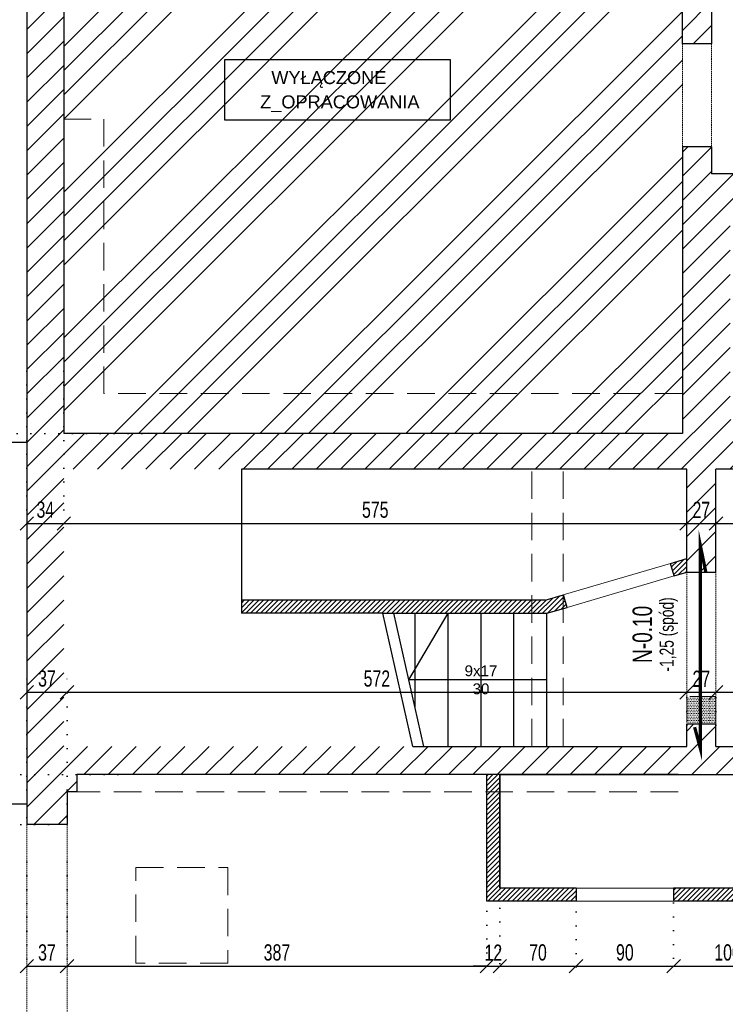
# Model space of a CAD drawing. Header units: millimetres. Extents: x 11149 to 111407, y -107619 to -23630.
# Tile 121 of 245: x 11775 to 12426, y -25449 to -24540. Entities that reach past the tile are written whole.
import ezdxf
from ezdxf.enums import TextEntityAlignment as Align

# ---------------------------------------------------------------- set-up
doc = ezdxf.new("R2010")
doc.units = ezdxf.units.MM
doc.header["$LTSCALE"] = 2
for name, pattern in [('ACAD_ISO02W100', [15, 12, -3]), ('DASHED', [19.05, 12.7, -6.35]), ('DOT', [6.35, 0, -6.35]), ('HIDDEN', [9.525, 6.35, -3.175]), ('HIDDENX2', [19.05, 12.7, -6.35])]:
    doc.linetypes.add(name, pattern=pattern)
doc.layers.get('0').update_dxf_attribs({"plot": 0})
doc.layers.get('Defpoints').update_dxf_attribs({"color": 1})
for name, color, linetype in [('3DPLAN_A_KRESKOWANIE 1', 253, 'Continuous'), ('3DPLAN_A_OPIS', 8, 'Continuous'), ('3DPLAN_K_NOŚNA', 7, 'Continuous'), ('A_SCHODY', 6, 'Continuous')]:
    doc.layers.add(name, color=color, linetype=linetype)
for name, color, linetype, lineweight in [('3DPLAN_A_WYMIAR', 7, 'Continuous', 5), ('3DPLAN_A_WYSOKOŚCI ZMIANA', 144, 'HIDDENX2', 5), ('A_KRESKOWANIE', 9, 'Continuous', 0), ('A_WYBURZENIA', 6, 'Continuous', 0), ('A_ściany mur', 2, 'Continuous', 30), ('e-cad_opisyNadproża', 7, 'Continuous', 9), ('e-cad_wymiary', 4, 'Continuous', 9), ('Opisy', 7, 'Continuous', 13)]:
    doc.layers.add(name, color=color, linetype=linetype, lineweight=lineweight)
doc.styles.add('ARIAL', font='arial.ttf')
doc.styles.add('e-cad_1', font='arial.ttf', dxfattribs={"width": 0.7})
doc.dimstyles.new('e-cad_1_100_[cm]', dxfattribs={"dimscale": 10, "dimtxt": 1.5, "dimasz": 1.25, "dimexe": 1.25, "dimexo": 0.625, "dimgap": 0.5, "dimtad": 1, "dimdec": 0, "dimrnd": 1, "dimzin": 1, "dimtxsty": 'e-cad_1', "dimblk": 'OBLIQUE', "dimcen": 2.5, "dimclrd": 256, "dimclre": 252, "dimclrt": 7, "dimadec": 0, "dimazin": 0, "dimtfac": 1, "dimtix": 1, "dimtmove": 2, "dimatfit": 3, "dimldrblk": 'NONE', "dimfxl": 60, "dimfxlon": 1, "dimarcsym": 0})
pattern_1 = [(45, (-9271.924, 124.9504), (-2.24506403, 2.24506403), [])]
pattern_2 = [(45, (12744.33, -25853.178), (-11.22532, 11.22532), [])]

# ---------------------------------------------------------------- blocks, each defined once
blk = doc.blocks.new('_OBLIQUE')
at = {"color": 0, "linetype": 'ByBlock', "lineweight": -2}
blk.add_line((-0.5, -0.5), (0.5, 0.5), dxfattribs=at)
blk = doc.blocks.new('*D852')
at = {"layer": 'Defpoints', "color": 0}
for p in [(11620.49, -25282.89), (11807.75, -25282.89), (11800.05, -25457.89)]:
    blk.add_point(p, dxfattribs=at)
at = {"layer": 'e-cad_wymiary', "color": 252, "linetype": 'DOT', "lineweight": -2}
for p, q in [((11801.5, -25282.89), (11607.99, -25282.89)), ((11793.8, -25457.89), (11607.99, -25457.89))]:
    blk.add_line(p, q, dxfattribs=at)
at = {"layer": 'e-cad_wymiary', "lineweight": -2}
blk.add_line((11620.49, -25457.89), (11620.49, -25282.89), dxfattribs=at)
at = {"layer": 'e-cad_wymiary', "lineweight": -2, "xscale": 12.5, "yscale": 12.5, "zscale": 12.5}
for p, rotation in [((11620.49, -25282.89), 90), ((11620.49, -25457.89), 270)]:
    blk.add_blockref('_OBLIQUE', p, dxfattribs=dict(at, rotation=rotation))
at = {"layer": 'e-cad_wymiary', "color": 7, "insert": (11607.83, -25370.39), "char_height": 15, "attachment_point": 5, "rotation": 90, "style": 'e-cad_1'}
blk.add_mtext('175', dxfattribs=at)
blk = doc.blocks.new('_None')
blk = doc.blocks.new('*D853')
at = {"layer": 'Defpoints', "color": 0}
for p in [(11620.49, -24305.89), (11894.96, -24305.89), (11807.75, -25282.89)]:
    blk.add_point(p, dxfattribs=at)
at = {"layer": 'e-cad_wymiary', "color": 252, "linetype": 'DOT', "lineweight": -2}
for p, q in [((11888.71, -24305.89), (11607.99, -24305.89)), ((11801.5, -25282.89), (11607.99, -25282.89))]:
    blk.add_line(p, q, dxfattribs=at)
at = {"layer": 'e-cad_wymiary', "lineweight": -2}
blk.add_line((11620.49, -25282.89), (11620.49, -24305.89), dxfattribs=at)
at = {"layer": 'e-cad_wymiary', "lineweight": -2, "xscale": 12.5, "yscale": 12.5, "zscale": 12.5}
for p, rotation in [((11620.49, -24305.89), 90), ((11620.49, -25282.89), 270)]:
    blk.add_blockref('_OBLIQUE', p, dxfattribs=dict(at, rotation=rotation))
at = {"layer": 'e-cad_wymiary', "color": 7, "insert": (11607.83, -24794.39), "char_height": 15, "attachment_point": 5, "rotation": 90, "style": 'e-cad_1'}
blk.add_mtext('977', dxfattribs=at)
blk = doc.blocks.new('*D857')
at = {"layer": 'Defpoints', "color": 0}
for p in [(11585.49, -25236.89), (11871.79, -25236.89), (11872.39, -25580.89)]:
    blk.add_point(p, dxfattribs=at)
at = {"layer": 'e-cad_wymiary', "color": 252, "linetype": 'DOT', "lineweight": -2}
for p, q in [((11865.54, -25236.89), (11572.99, -25236.89)), ((11866.14, -25580.89), (11572.99, -25580.89))]:
    blk.add_line(p, q, dxfattribs=at)
at = {"layer": 'e-cad_wymiary', "lineweight": -2}
blk.add_line((11585.49, -25580.89), (11585.49, -25236.89), dxfattribs=at)
at = {"layer": 'e-cad_wymiary', "lineweight": -2, "xscale": 12.5, "yscale": 12.5, "zscale": 12.5}
for p, rotation in [((11585.49, -25236.89), 90), ((11585.49, -25580.89), 270)]:
    blk.add_blockref('_OBLIQUE', p, dxfattribs=dict(at, rotation=rotation))
at = {"layer": 'e-cad_wymiary', "color": 7, "insert": (11572.82, -25408.89), "char_height": 15, "attachment_point": 5, "rotation": 90, "style": 'e-cad_1'}
blk.add_mtext('344', dxfattribs=at)
blk = doc.blocks.new('*D858')
at = {"layer": 'Defpoints', "color": 0}
for p in [(11585.49, -24921.89), (11906.74, -24921.89), (11871.79, -25236.89)]:
    blk.add_point(p, dxfattribs=at)
at = {"layer": 'e-cad_wymiary', "color": 252, "linetype": 'DOT', "lineweight": -2}
for p, q in [((11900.49, -24921.89), (11572.99, -24921.89)), ((11865.54, -25236.89), (11572.99, -25236.89))]:
    blk.add_line(p, q, dxfattribs=at)
at = {"layer": 'e-cad_wymiary', "lineweight": -2}
blk.add_line((11585.49, -25236.89), (11585.49, -24921.89), dxfattribs=at)
at = {"layer": 'e-cad_wymiary', "lineweight": -2, "xscale": 12.5, "yscale": 12.5, "zscale": 12.5}
for p, rotation in [((11585.49, -24921.89), 90), ((11585.49, -25236.89), 270)]:
    blk.add_blockref('_OBLIQUE', p, dxfattribs=dict(at, rotation=rotation))
at = {"layer": 'e-cad_wymiary', "color": 7, "insert": (11572.82, -25079.39), "char_height": 15, "attachment_point": 5, "rotation": 90, "style": 'e-cad_1'}
blk.add_mtext('315', dxfattribs=at)
blk = doc.blocks.new('*D859')
at = {"layer": 'Defpoints', "color": 0}
for p in [(11585.49, -24340.89), (11974.14, -24340.89), (11906.74, -24921.89)]:
    blk.add_point(p, dxfattribs=at)
at = {"layer": 'e-cad_wymiary', "color": 252, "linetype": 'DOT', "lineweight": -2}
for p, q in [((11967.89, -24340.89), (11572.99, -24340.89)), ((11900.49, -24921.89), (11572.99, -24921.89))]:
    blk.add_line(p, q, dxfattribs=at)
at = {"layer": 'e-cad_wymiary', "lineweight": -2}
blk.add_line((11585.49, -24921.89), (11585.49, -24340.89), dxfattribs=at)
at = {"layer": 'e-cad_wymiary', "lineweight": -2, "xscale": 12.5, "yscale": 12.5, "zscale": 12.5}
for p, rotation in [((11585.49, -24340.89), 90), ((11585.49, -24921.89), 270)]:
    blk.add_blockref('_OBLIQUE', p, dxfattribs=dict(at, rotation=rotation))
at = {"layer": 'e-cad_wymiary', "color": 7, "insert": (11572.83, -24631.39), "char_height": 15, "attachment_point": 5, "rotation": 90, "style": 'e-cad_1'}
blk.add_mtext('581', dxfattribs=at)
blk = doc.blocks.new('*D861')
at = {"layer": 'Defpoints', "color": 0}
for p in [(11781.49, -24857.93), (11815.61, -24857.93), (11815.61, -25004.89)]:
    blk.add_point(p, dxfattribs=at)
at = {"layer": 'e-cad_wymiary', "color": 252, "linetype": 'DOT', "lineweight": -2}
for p, q in [((11781.49, -24864.18), (11781.49, -25017.39)), ((11815.61, -24864.18), (11815.61, -25017.39))]:
    blk.add_line(p, q, dxfattribs=at)
at = {"layer": 'e-cad_wymiary', "lineweight": -2}
blk.add_line((11781.49, -25004.89), (11815.61, -25004.89), dxfattribs=at)
at = {"layer": 'e-cad_wymiary', "lineweight": -2, "xscale": 12.5, "yscale": 12.5, "zscale": 12.5, "rotation": 180}
blk.add_blockref('_OBLIQUE', (11781.49, -25004.89), dxfattribs=at)
at = {"layer": 'e-cad_wymiary', "lineweight": -2, "xscale": 12.5, "yscale": 12.5, "zscale": 12.5}
blk.add_blockref('_OBLIQUE', (11815.61, -25004.89), dxfattribs=at)
at = {"layer": 'e-cad_wymiary', "color": 7, "insert": (11798.55, -24992.23), "char_height": 15, "attachment_point": 5, "style": 'e-cad_1'}
blk.add_mtext('34', dxfattribs=at)
blk = doc.blocks.new('*D862')
at = {"layer": 'Defpoints', "color": 0}
for p in [(11815.61, -24857.93), (12390.61, -24997.33), (12390.61, -25004.89)]:
    blk.add_point(p, dxfattribs=at)
at = {"layer": 'e-cad_wymiary', "color": 252, "linetype": 'DOT', "lineweight": -2}
for p, q in [((11815.61, -24864.18), (11815.61, -25017.39)), ((12390.61, -25003.58), (12390.61, -25017.39))]:
    blk.add_line(p, q, dxfattribs=at)
at = {"layer": 'e-cad_wymiary', "lineweight": -2}
blk.add_line((11815.61, -25004.89), (12390.61, -25004.89), dxfattribs=at)
at = {"layer": 'e-cad_wymiary', "lineweight": -2, "xscale": 12.5, "yscale": 12.5, "zscale": 12.5, "rotation": 180}
blk.add_blockref('_OBLIQUE', (11815.61, -25004.89), dxfattribs=at)
at = {"layer": 'e-cad_wymiary', "lineweight": -2, "xscale": 12.5, "yscale": 12.5, "zscale": 12.5}
blk.add_blockref('_OBLIQUE', (12390.61, -25004.89), dxfattribs=at)
at = {"layer": 'e-cad_wymiary', "color": 7, "insert": (12103.11, -24992.26), "char_height": 15, "attachment_point": 5, "style": 'e-cad_1'}
blk.add_mtext('575', dxfattribs=at)
blk = doc.blocks.new('*D863')
at = {"layer": 'Defpoints', "color": 0}
for p in [(12390.61, -24997.33), (12417.61, -24997.33), (12417.61, -25004.89)]:
    blk.add_point(p, dxfattribs=at)
at = {"layer": 'e-cad_wymiary', "color": 252, "linetype": 'DOT', "lineweight": -2}
for p, q in [((12390.61, -25003.58), (12390.61, -25017.39)), ((12417.61, -25003.58), (12417.61, -25017.39))]:
    blk.add_line(p, q, dxfattribs=at)
at = {"layer": 'e-cad_wymiary', "lineweight": -2}
blk.add_line((12390.61, -25004.89), (12417.61, -25004.89), dxfattribs=at)
at = {"layer": 'e-cad_wymiary', "lineweight": -2, "xscale": 12.5, "yscale": 12.5, "zscale": 12.5, "rotation": 180}
blk.add_blockref('_OBLIQUE', (12390.61, -25004.89), dxfattribs=at)
at = {"layer": 'e-cad_wymiary', "lineweight": -2, "xscale": 12.5, "yscale": 12.5, "zscale": 12.5}
blk.add_blockref('_OBLIQUE', (12417.61, -25004.89), dxfattribs=at)
at = {"layer": 'e-cad_wymiary', "color": 7, "insert": (12404.11, -24992.36), "char_height": 15, "attachment_point": 5, "style": 'e-cad_1'}
blk.add_mtext('27', dxfattribs=at)
blk = doc.blocks.new('*D864')
at = {"layer": 'Defpoints', "color": 0}
for p in [(12476.61, -24950.66), (12417.61, -24997.33), (12476.61, -25004.89)]:
    blk.add_point(p, dxfattribs=at)
at = {"layer": 'e-cad_wymiary', "color": 252, "linetype": 'DOT', "lineweight": -2}
for p, q in [((12476.61, -24956.91), (12476.61, -25017.39)), ((12417.61, -25003.58), (12417.61, -25017.39))]:
    blk.add_line(p, q, dxfattribs=at)
at = {"layer": 'e-cad_wymiary', "lineweight": -2}
blk.add_line((12417.61, -25004.89), (12476.61, -25004.89), dxfattribs=at)
at = {"layer": 'e-cad_wymiary', "lineweight": -2, "xscale": 12.5, "yscale": 12.5, "zscale": 12.5, "rotation": 180}
blk.add_blockref('_OBLIQUE', (12417.61, -25004.89), dxfattribs=at)
at = {"layer": 'e-cad_wymiary', "lineweight": -2, "xscale": 12.5, "yscale": 12.5, "zscale": 12.5}
blk.add_blockref('_OBLIQUE', (12476.61, -25004.89), dxfattribs=at)
at = {"layer": 'e-cad_wymiary', "color": 7, "insert": (12447.11, -24992.23), "char_height": 15, "attachment_point": 5, "style": 'e-cad_1'}
blk.add_mtext('59', dxfattribs=at)
blk = doc.blocks.new('*D899')
at = {"layer": 'Defpoints', "color": 0}
for p in [(11818.61, -25160.89), (11781.49, -25282.89), (11818.61, -25282.89)]:
    blk.add_point(p, dxfattribs=at)
at = {"layer": 'e-cad_wymiary', "color": 252, "linetype": 'DOT', "lineweight": -2}
for p, q in [((11781.49, -25276.64), (11781.49, -25148.39)), ((11818.61, -25276.64), (11818.61, -25148.39))]:
    blk.add_line(p, q, dxfattribs=at)
at = {"layer": 'e-cad_wymiary', "lineweight": -2}
blk.add_line((11781.49, -25160.89), (11818.61, -25160.89), dxfattribs=at)
at = {"layer": 'e-cad_wymiary', "lineweight": -2, "xscale": 12.5, "yscale": 12.5, "zscale": 12.5, "rotation": 180}
blk.add_blockref('_OBLIQUE', (11781.49, -25160.89), dxfattribs=at)
at = {"layer": 'e-cad_wymiary', "lineweight": -2, "xscale": 12.5, "yscale": 12.5, "zscale": 12.5}
blk.add_blockref('_OBLIQUE', (11818.61, -25160.89), dxfattribs=at)
at = {"layer": 'e-cad_wymiary', "color": 7, "insert": (11800.05, -25148.23), "char_height": 15, "attachment_point": 5, "style": 'e-cad_1'}
blk.add_mtext('37', dxfattribs=at)
blk = doc.blocks.new('*D900')
at = {"layer": 'Defpoints', "color": 0}
for p in [(12390.61, -25160.89), (12390.61, -25197.62), (11818.61, -25282.89)]:
    blk.add_point(p, dxfattribs=at)
at = {"layer": 'e-cad_wymiary', "color": 252, "linetype": 'DOT', "lineweight": -2}
for p, q in [((11818.61, -25276.64), (11818.61, -25148.39)), ((12390.61, -25191.37), (12390.61, -25148.39))]:
    blk.add_line(p, q, dxfattribs=at)
at = {"layer": 'e-cad_wymiary', "lineweight": -2}
blk.add_line((11818.61, -25160.89), (12390.61, -25160.89), dxfattribs=at)
at = {"layer": 'e-cad_wymiary', "lineweight": -2, "xscale": 12.5, "yscale": 12.5, "zscale": 12.5, "rotation": 180}
blk.add_blockref('_OBLIQUE', (11818.61, -25160.89), dxfattribs=at)
at = {"layer": 'e-cad_wymiary', "lineweight": -2, "xscale": 12.5, "yscale": 12.5, "zscale": 12.5}
blk.add_blockref('_OBLIQUE', (12390.61, -25160.89), dxfattribs=at)
at = {"layer": 'e-cad_wymiary', "color": 7, "insert": (12104.61, -25148.23), "char_height": 15, "attachment_point": 5, "style": 'e-cad_1'}
blk.add_mtext('572', dxfattribs=at)
blk = doc.blocks.new('*D901')
at = {"layer": 'Defpoints', "color": 0}
for p in [(12417.61, -25160.89), (12390.61, -25197.62), (12417.61, -25197.62)]:
    blk.add_point(p, dxfattribs=at)
at = {"layer": 'e-cad_wymiary', "color": 252, "linetype": 'DOT', "lineweight": -2}
for p, q in [((12390.61, -25191.37), (12390.61, -25148.39)), ((12417.61, -25191.37), (12417.61, -25148.39))]:
    blk.add_line(p, q, dxfattribs=at)
at = {"layer": 'e-cad_wymiary', "lineweight": -2}
blk.add_line((12390.61, -25160.89), (12417.61, -25160.89), dxfattribs=at)
at = {"layer": 'e-cad_wymiary', "lineweight": -2, "xscale": 12.5, "yscale": 12.5, "zscale": 12.5, "rotation": 180}
blk.add_blockref('_OBLIQUE', (12390.61, -25160.89), dxfattribs=at)
at = {"layer": 'e-cad_wymiary', "lineweight": -2, "xscale": 12.5, "yscale": 12.5, "zscale": 12.5}
blk.add_blockref('_OBLIQUE', (12417.61, -25160.89), dxfattribs=at)
at = {"layer": 'e-cad_wymiary', "color": 7, "insert": (12404.11, -25148.36), "char_height": 15, "attachment_point": 5, "style": 'e-cad_1'}
blk.add_mtext('27', dxfattribs=at)
blk = doc.blocks.new('*D902')
at = {"layer": 'Defpoints', "color": 0}
for p in [(12583.61, -25160.89), (12417.61, -25197.62), (12583.61, -25196.5)]:
    blk.add_point(p, dxfattribs=at)
at = {"layer": 'e-cad_wymiary', "color": 252, "linetype": 'DOT', "lineweight": -2}
for p, q in [((12417.61, -25191.37), (12417.61, -25148.39)), ((12583.61, -25190.25), (12583.61, -25148.39))]:
    blk.add_line(p, q, dxfattribs=at)
at = {"layer": 'e-cad_wymiary', "lineweight": -2}
blk.add_line((12417.61, -25160.89), (12583.61, -25160.89), dxfattribs=at)
at = {"layer": 'e-cad_wymiary', "lineweight": -2, "xscale": 12.5, "yscale": 12.5, "zscale": 12.5, "rotation": 180}
blk.add_blockref('_OBLIQUE', (12417.61, -25160.89), dxfattribs=at)
at = {"layer": 'e-cad_wymiary', "lineweight": -2, "xscale": 12.5, "yscale": 12.5, "zscale": 12.5}
blk.add_blockref('_OBLIQUE', (12583.61, -25160.89), dxfattribs=at)
at = {"layer": 'e-cad_wymiary', "color": 7, "insert": (12500.61, -25148.23), "char_height": 15, "attachment_point": 5, "style": 'e-cad_1'}
blk.add_mtext('166', dxfattribs=at)
blk = doc.blocks.new('*D962')
at = {"layer": 'Defpoints', "color": 0}
for p in [(11781.49, -25311.22), (11818.61, -25311.22), (11818.61, -25413.89)]:
    blk.add_point(p, dxfattribs=at)
at = {"layer": 'e-cad_wymiary', "color": 252, "linetype": 'DOT', "lineweight": -2}
for p, q in [((11781.49, -25317.47), (11781.49, -25426.39)), ((11818.61, -25317.47), (11818.61, -25426.39))]:
    blk.add_line(p, q, dxfattribs=at)
at = {"layer": 'e-cad_wymiary', "lineweight": -2}
blk.add_line((11781.49, -25413.89), (11818.61, -25413.89), dxfattribs=at)
at = {"layer": 'e-cad_wymiary', "lineweight": -2, "xscale": 12.5, "yscale": 12.5, "zscale": 12.5, "rotation": 180}
blk.add_blockref('_OBLIQUE', (11781.49, -25413.89), dxfattribs=at)
at = {"layer": 'e-cad_wymiary', "lineweight": -2, "xscale": 12.5, "yscale": 12.5, "zscale": 12.5}
blk.add_blockref('_OBLIQUE', (11818.61, -25413.89), dxfattribs=at)
at = {"layer": 'e-cad_wymiary', "color": 7, "insert": (11800.05, -25401.23), "char_height": 15, "attachment_point": 5, "style": 'e-cad_1'}
blk.add_mtext('37', dxfattribs=at)
blk = doc.blocks.new('*D963')
at = {"layer": 'Defpoints', "color": 0}
for p in [(11818.61, -25311.22), (12206.11, -25305.59), (12206.11, -25413.89)]:
    blk.add_point(p, dxfattribs=at)
at = {"layer": 'e-cad_wymiary', "color": 252, "linetype": 'DOT', "lineweight": -2}
for p, q in [((11818.61, -25317.47), (11818.61, -25426.39)), ((12206.11, -25311.84), (12206.11, -25426.39))]:
    blk.add_line(p, q, dxfattribs=at)
at = {"layer": 'e-cad_wymiary', "lineweight": -2}
blk.add_line((11818.61, -25413.89), (12206.11, -25413.89), dxfattribs=at)
at = {"layer": 'e-cad_wymiary', "lineweight": -2, "xscale": 12.5, "yscale": 12.5, "zscale": 12.5, "rotation": 180}
blk.add_blockref('_OBLIQUE', (11818.61, -25413.89), dxfattribs=at)
at = {"layer": 'e-cad_wymiary', "lineweight": -2, "xscale": 12.5, "yscale": 12.5, "zscale": 12.5}
blk.add_blockref('_OBLIQUE', (12206.11, -25413.89), dxfattribs=at)
at = {"layer": 'e-cad_wymiary', "color": 7, "insert": (12012.36, -25401.23), "char_height": 15, "attachment_point": 5, "style": 'e-cad_1'}
blk.add_mtext('387', dxfattribs=at)
blk = doc.blocks.new('*D964')
at = {"layer": 'Defpoints', "color": 0}
for p in [(12206.11, -25305.59), (12218.11, -25302.72), (12218.11, -25413.89)]:
    blk.add_point(p, dxfattribs=at)
at = {"layer": 'e-cad_wymiary', "color": 252, "linetype": 'DOT', "lineweight": -2}
for p, q in [((12218.11, -25308.97), (12218.11, -25426.39)), ((12206.11, -25311.84), (12206.11, -25426.39))]:
    blk.add_line(p, q, dxfattribs=at)
at = {"layer": 'e-cad_wymiary', "lineweight": -2}
for p, q in [((12206.11, -25413.89), (12193.61, -25413.89)), ((12206.11, -25413.89), (12218.11, -25413.89)), ((12218.11, -25413.89), (12230.61, -25413.89))]:
    blk.add_line(p, q, dxfattribs=at)
at = {"layer": 'e-cad_wymiary', "lineweight": -2, "xscale": 12.5, "yscale": 12.5, "zscale": 12.5}
blk.add_blockref('_OBLIQUE', (12206.11, -25413.89), dxfattribs=at)
at = {"layer": 'e-cad_wymiary', "lineweight": -2, "xscale": 12.5, "yscale": 12.5, "zscale": 12.5, "rotation": 180}
blk.add_blockref('_OBLIQUE', (12218.11, -25413.89), dxfattribs=at)
at = {"layer": 'e-cad_wymiary', "color": 7, "insert": (12212.11, -25401.36), "char_height": 15, "attachment_point": 5, "style": 'e-cad_1'}
blk.add_mtext('12', dxfattribs=at)
blk = doc.blocks.new('*D965')
at = {"layer": 'Defpoints', "color": 0}
for p in [(12218.11, -25302.72), (12288.51, -25344.61), (12288.51, -25413.89)]:
    blk.add_point(p, dxfattribs=at)
at = {"layer": 'e-cad_wymiary', "color": 252, "linetype": 'DOT', "lineweight": -2}
for p, q in [((12218.11, -25308.97), (12218.11, -25426.39)), ((12288.51, -25350.86), (12288.51, -25426.39))]:
    blk.add_line(p, q, dxfattribs=at)
at = {"layer": 'e-cad_wymiary', "lineweight": -2}
blk.add_line((12218.11, -25413.89), (12288.51, -25413.89), dxfattribs=at)
at = {"layer": 'e-cad_wymiary', "lineweight": -2, "xscale": 12.5, "yscale": 12.5, "zscale": 12.5, "rotation": 180}
blk.add_blockref('_OBLIQUE', (12218.11, -25413.89), dxfattribs=at)
at = {"layer": 'e-cad_wymiary', "lineweight": -2, "xscale": 12.5, "yscale": 12.5, "zscale": 12.5}
blk.add_blockref('_OBLIQUE', (12288.51, -25413.89), dxfattribs=at)
at = {"layer": 'e-cad_wymiary', "color": 7, "insert": (12253.31, -25401.23), "char_height": 15, "attachment_point": 5, "style": 'e-cad_1'}
blk.add_mtext('70', dxfattribs=at)
blk = doc.blocks.new('*D966')
at = {"layer": 'Defpoints', "color": 0}
for p in [(12288.51, -25344.61), (12378.51, -25349.1), (12378.51, -25413.89)]:
    blk.add_point(p, dxfattribs=at)
at = {"layer": 'e-cad_wymiary', "color": 252, "linetype": 'DOT', "lineweight": -2}
for p, q in [((12288.51, -25350.86), (12288.51, -25426.39)), ((12378.51, -25355.35), (12378.51, -25426.39))]:
    blk.add_line(p, q, dxfattribs=at)
at = {"layer": 'e-cad_wymiary', "lineweight": -2}
blk.add_line((12288.51, -25413.89), (12378.51, -25413.89), dxfattribs=at)
at = {"layer": 'e-cad_wymiary', "lineweight": -2, "xscale": 12.5, "yscale": 12.5, "zscale": 12.5, "rotation": 180}
blk.add_blockref('_OBLIQUE', (12288.51, -25413.89), dxfattribs=at)
at = {"layer": 'e-cad_wymiary', "lineweight": -2, "xscale": 12.5, "yscale": 12.5, "zscale": 12.5}
blk.add_blockref('_OBLIQUE', (12378.51, -25413.89), dxfattribs=at)
at = {"layer": 'e-cad_wymiary', "color": 7, "insert": (12333.51, -25401.23), "char_height": 15, "attachment_point": 5, "style": 'e-cad_1'}
blk.add_mtext('90', dxfattribs=at)
blk = doc.blocks.new('*D967')
at = {"layer": 'Defpoints', "color": 0}
for p in [(12478.11, -25327.41), (12378.51, -25349.1), (12478.11, -25413.89)]:
    blk.add_point(p, dxfattribs=at)
at = {"layer": 'e-cad_wymiary', "color": 252, "linetype": 'DOT', "lineweight": -2}
for p, q in [((12478.11, -25333.66), (12478.11, -25426.39)), ((12378.51, -25355.35), (12378.51, -25426.39))]:
    blk.add_line(p, q, dxfattribs=at)
at = {"layer": 'e-cad_wymiary', "lineweight": -2}
blk.add_line((12378.51, -25413.89), (12478.11, -25413.89), dxfattribs=at)
at = {"layer": 'e-cad_wymiary', "lineweight": -2, "xscale": 12.5, "yscale": 12.5, "zscale": 12.5, "rotation": 180}
blk.add_blockref('_OBLIQUE', (12378.51, -25413.89), dxfattribs=at)
at = {"layer": 'e-cad_wymiary', "lineweight": -2, "xscale": 12.5, "yscale": 12.5, "zscale": 12.5}
blk.add_blockref('_OBLIQUE', (12478.11, -25413.89), dxfattribs=at)
at = {"layer": 'e-cad_wymiary', "color": 7, "insert": (12428.31, -25401.23), "char_height": 15, "attachment_point": 5, "style": 'e-cad_1'}
blk.add_mtext('100', dxfattribs=at)

msp = doc.modelspace()

# ---------------------------------------------------------------- hatches: boundary and pattern name
at = {"layer": '3DPLAN_A_KRESKOWANIE 1', "transparency": 33554687}
h = msp.add_hatch(dxfattribs=at)
h.set_pattern_fill('ANSI31', color=256, scale=5, style=0)
h.set_pattern_definition(pattern_2)
h.paths.add_polyline_path([(11781.49, -25282.89), (11781.49, -24305.89), (12661.49, -24305.89), (12667.51, -24305.89), (12712.91, -24305.89), (12712.91, -24343.89), (12608.61, -24343.89), (12608.61, -24485.89), (12593.61, -24485.89), (12593.61, -24344.89), (12413.61, -24344.89), (12413.61, -24424.89), (12442.61, -24424.89), (12442.61, -24456.89), (12413.61, -24456.89), (12413.61, -24561.89), (12386.61, -24561.89), (12386.61, -24340.89), (11815.61, -24340.89), (11815.61, -24631.39), (11815.61, -24921.89), (11815.61, -25210.89), (12137.8, -25210.89), (12148.05, -25210.89), (12170.29, -25210.89), (12200.73, -25210.89), (12231.17, -25210.89), (12247.61, -25210.89), (12261.61, -25210.89), (12276.61, -25210.89), (12390.61, -25210.89), (12390.61, -25189.89), (12417.61, -25189.89), (12417.61, -25210.89), (12583.61, -25210.89), (12583.61, -25169.89), (12603.61, -25169.89), (12603.61, -25207.89), (12832.61, -25207.89), (12832.61, -25236.89), (12750.61, -25236.89), (12721.11, -25236.89), (12490.11, -25236.89), (12478.11, -25236.89), (12458.11, -25236.89), (12218.11, -25236.89), (11827.61, -25236.89), (11827.61, -25252.89), (11818.61, -25252.89), (11818.61, -25282.89)])
h = msp.add_hatch(dxfattribs=at)
h.set_pattern_fill('ANSI31', color=256, scale=5, style=0)
h.set_pattern_definition(pattern_2)
h.paths.add_polyline_path([(11815.61, -24954.89), (11979.61, -24954.89), (12247.61, -24954.89), (12276.61, -24954.89), (12390.61, -24954.89), (12390.61, -25049.89), (12417.61, -25049.89), (12417.61, -24954.89), (12476.61, -24954.89), (12476.61, -24925.89), (12438.61, -24925.89), (12438.61, -24908.89), (12430.61, -24908.89), (12430.61, -24884.89), (12430.61, -24726.89), (12430.61, -24710.89), (12479.61, -24710.89), (12479.61, -24681.89), (12413.61, -24681.89), (12413.61, -24656.89), (12386.61, -24656.89), (12386.61, -24884.89), (12386.61, -24921.89), (11815.61, -24921.89)])
at = {"layer": '3DPLAN_A_OPIS', "lineweight": 0, "transparency": 33554687}
h = msp.add_hatch(dxfattribs=at)
h.set_pattern_fill('ANSI31', color=1)
h.set_pattern_definition(pattern_1)
h.paths.add_polyline_path([(12375.7, -25041.77), (12379.09, -25053.28), (12390.61, -25049.89), (12390.61, -25037.38)])
h.paths.add_polyline_path([(12247.61, -25075.89), (12247.61, -25087.89), (12261.61, -25087.89), (12276.61, -25083.47), (12276.61, -25070.96), (12259.87, -25075.89)])
h.paths.add_polyline_path([(11979.61, -25075.89), (11979.61, -25087.89), (12110.14, -25087.89), (12247.61, -25087.89), (12247.61, -25075.89)])
h.paths.add_polyline_path([(12276.61, -25070.96), (12276.61, -25083.47), (12280.29, -25082.38), (12276.9, -25070.87)])
h = msp.add_hatch(dxfattribs=at)
h.set_pattern_fill('ANSI31', color=1)
h.set_pattern_definition(pattern_1)
h.paths.add_polyline_path([(12183.61, -25580.89), (11818.61, -25580.89), (11818.61, -25592.89), (12183.61, -25592.89)])
h.paths.add_polyline_path([(12280.61, -25592.89), (12350.61, -25592.89), (12350.61, -25580.89), (12268.61, -25580.89), (12268.61, -25817.89), (12280.61, -25817.89)])
h.paths.add_polyline_path([(12445.61, -25637.58), (12445.61, -25577.58), (12750.61, -25577.58), (12750.61, -25565.58), (12435.61, -25565.58), (12435.61, -25637.58), (12445.61, -25637.58)], is_closed=False)
h.paths.add_polyline_path([(12378.51, -25341.89), (12378.51, -25353.89), (12569.7, -25353.89), (12569.7, -25341.89), (12490.11, -25341.89), (12490.11, -25252.89), (12478.11, -25252.89), (12478.11, -25341.89)])
h.paths.add_polyline_path([(12490.11, -25252.89), (12490.11, -25236.89), (12478.11, -25236.89), (12478.11, -25252.89)])
h.paths.add_polyline_path([(12218.11, -25252.89), (12218.11, -25236.89), (12206.11, -25236.89), (12206.11, -25252.89)])
h.paths.add_polyline_path([(12206.11, -25353.89), (12288.51, -25353.89), (12288.51, -25341.89), (12218.11, -25341.89), (12218.11, -25252.89), (12206.11, -25252.89)])
at = {"layer": 'A_KRESKOWANIE', "transparency": 33554687}
h = msp.add_hatch(dxfattribs=at)
h.set_pattern_fill('ANSI34', color=256, scale=5)
h.set_pattern_definition([(45, (0, 124.95), (-67.35192, 67.35192), []), (45, (22.45, 124.95), (-67.35192, 67.35192), []), (45, (44.9, 124.95), (-67.35192, 67.35192), []), (45, (67.35, 124.95), (-67.35192, 67.35192), [])])
h.paths.add_polyline_path([(11815.61, -24340.89), (11815.61, -24631.39), (11852.61, -24631.39), (11852.61, -24884.89), (12386.61, -24884.89), (12386.61, -24656.89), (12386.61, -24561.89), (12386.61, -24340.89)])
h.paths.add_polyline_path([(11815.61, -24921.89), (11815.61, -24631.39), (11852.61, -24631.39), (11852.61, -24884.89), (12386.61, -24884.89), (12386.61, -24921.89)])
at = {"layer": 'A_WYBURZENIA', "transparency": 33554687}
h = msp.add_hatch(dxfattribs=at)
h.set_pattern_fill('DOTS', color=256)
h.set_pattern_definition([(0, (-4165.8227, -5124.0708), (0.79375, 1.5875), [0, -1.5875])])
h.paths.add_polyline_path([(12390.61, -25189.89), (12390.61, -25164.89), (12417.61, -25164.89), (12417.61, -25189.89)])

# ---------------------------------------------------------------- linework, layer by layer
at = {"layer": '3DPLAN_A_OPIS', "color": 1, "lineweight": 30}
for p, q in [((12375.7, -25041.77), (12390.61, -25037.38)), ((12379.09, -25053.28), (12375.7, -25041.77)), ((12379.09, -25053.28), (12390.61, -25049.89)), ((12259.87, -25075.89), (12276.9, -25070.87)), ((12280.29, -25082.38), (12276.9, -25070.87)), ((12259.87, -25075.89), (11979.61, -25075.89)), ((12261.61, -25087.89), (12280.29, -25082.38)), ((12110.14, -25087.89), (12261.61, -25087.89)), ((12218.11, -25236.89), (12218.11, -25341.89)), ((12218.11, -25341.89), (12218.11, -25236.89)), ((12288.51, -25341.89), (12218.11, -25341.89)), ((12378.51, -25341.89), (12378.51, -25353.89)), ((12478.11, -25341.89), (12378.51, -25341.89)), ((12569.7, -25353.89), (12378.51, -25353.89))]:
    msp.add_line(p, q, dxfattribs=at)
at = {"layer": '3DPLAN_A_OPIS', "color": 1, "lineweight": 5}
for p, q in [((12276.61, -25070.96), (12375.7, -25041.77)), ((12280.29, -25082.38), (12379.09, -25053.28)), ((12288.51, -25341.89), (12378.51, -25341.89)), ((12288.51, -25353.89), (12378.51, -25353.89))]:
    msp.add_line(p, q, dxfattribs=at)
at = {"layer": '3DPLAN_A_OPIS', "color": 1, "lineweight": 30}
msp.add_lwpolyline([(11963.88, -24632.08), (12172.42, -24632.08), (12172.42, -24576.77), (11963.88, -24576.77)], close=True, dxfattribs=at)
msp.add_lwpolyline([(12288.51, -25341.89), (12288.51, -25353.89), (12206.11, -25353.89), (12206.11, -25236.89), (12206.11, -25236.89)], dxfattribs=at)
at = {"layer": '3DPLAN_A_WYMIAR'}
msp.add_lwpolyline([(12270.61, -25236.89), (12210.62, -25236.89)], dxfattribs=at)
at = {"layer": '3DPLAN_A_WYSOKOŚCI ZMIANA'}
for p, q in [((11815.61, -24631.39), (11852.61, -24631.39)), ((11852.61, -24631.39), (11852.61, -24884.89)), ((12386.61, -24884.89), (11852.61, -24884.89)), ((12247.61, -25210.89), (12247.61, -24954.89)), ((12276.61, -25210.89), (12276.61, -24954.89)), ((12382.61, -25252.89), (11827.61, -25252.89))]:
    msp.add_line(p, q, dxfattribs=at)
at = {"layer": '3DPLAN_K_NOŚNA'}
for p, q in [((12110.14, -25087.89), (11979.61, -25087.89)), ((12137.8, -25210.89), (12110.14, -25087.89))]:
    msp.add_line(p, q, dxfattribs=at)
at = {"layer": 'A_SCHODY'}
for p, q in [((11562.49, -24929.89), (11781.49, -24929.89)), ((12148.05, -25210.89), (12120.39, -25087.89)), ((12134.22, -25149.39), (12170.29, -25087.89)), ((12139.85, -25174.39), (12139.85, -25087.89)), ((12170.29, -25210.89), (12170.29, -25087.89)), ((12200.73, -25210.89), (12200.73, -25087.89)), ((12231.17, -25210.89), (12231.17, -25087.89)), ((12261.61, -25210.89), (12261.61, -25087.89)), ((12261.61, -25149.39), (12134.22, -25149.39)), ((11562.49, -25263.89), (11781.49, -25263.89))]:
    msp.add_line(p, q, dxfattribs=at)
at = {"layer": 'A_WYBURZENIA', "linetype": 'ACAD_ISO02W100', "transparency": 33554687}
msp.add_lwpolyline([(12390.61, -25189.89), (12417.61, -25189.89), (12417.61, -25164.89), (12390.61, -25164.89)], close=True, dxfattribs=at)
at = {"layer": 'A_WYBURZENIA', "linetype": 'DASHED'}
msp.add_lwpolyline([(11882.14, -25322.78), (11966.95, -25322.78), (11966.95, -25411.13), (11882.14, -25411.13)], close=True, dxfattribs=at)
at = {"layer": 'A_ściany mur', "ltscale": 0.1}
for p, q in [((11781.49, -24305.89), (11781.49, -25282.89)), ((11815.61, -24340.89), (11815.61, -24921.89)), ((12386.61, -24561.89), (12386.61, -24340.89)), ((12413.61, -24456.89), (12413.61, -24561.89)), ((12413.61, -24561.89), (12386.61, -24561.89)), ((12413.61, -24656.89), (12386.61, -24656.89)), ((12386.61, -24656.89), (12386.61, -24921.89)), ((12413.61, -24656.89), (12413.61, -24681.89)), ((12479.61, -24681.89), (12413.61, -24681.89)), ((12386.61, -24921.89), (11815.61, -24921.89)), ((12390.61, -24954.89), (11979.61, -24954.89)), ((11979.61, -24954.89), (11979.61, -25087.89)), ((12390.61, -25049.89), (12390.61, -24954.89)), ((12417.61, -25049.89), (12417.61, -24954.89)), ((12476.61, -24954.89), (12417.61, -24954.89)), ((12390.61, -25049.89), (12417.61, -25049.89)), ((12390.61, -25189.89), (12417.61, -25189.89)), ((12390.61, -25210.89), (12390.61, -25189.89)), ((12417.61, -25210.89), (12417.61, -25189.89)), ((12137.8, -25210.89), (12390.61, -25210.89)), ((12417.61, -25210.89), (12583.61, -25210.89)), ((12382.61, -25236.89), (11827.61, -25236.89)), ((11827.61, -25236.89), (11827.61, -25252.89)), ((12218.11, -25236.89), (12458.11, -25236.89)), ((11827.61, -25252.89), (11818.61, -25252.89)), ((11818.61, -25252.89), (11818.61, -25282.89)), ((11818.61, -25282.89), (11781.49, -25282.89))]:
    msp.add_line(p, q, dxfattribs=at)
at = {"layer": 'A_ściany mur', "color": 4, "linetype": 'HIDDEN', "lineweight": 5, "ltscale": 0.1}
for p, q in [((12386.61, -24561.89), (12386.61, -24656.89)), ((12413.61, -24561.89), (12413.61, -24656.89)), ((12390.61, -25164.89), (12390.61, -25049.89)), ((12417.61, -25049.89), (12417.61, -25164.89)), ((11781.49, -25282.89), (11781.49, -25457.89)), ((11818.61, -25282.89), (11818.61, -25457.89))]:
    msp.add_line(p, q, dxfattribs=at)
at = {"layer": 'Opisy', "color": 161, "const_width": 3}
msp.add_lwpolyline([(12408.28, -25049.89), (12403.11, -25024.89), (12403.11, -25212.39), (12397.93, -25193.07)], dxfattribs=at)

# ---------------------------------------------------------------- texts
at = {"layer": '3DPLAN_A_OPIS', "color": 1, "lineweight": 30, "style": 'ARIAL'}
for tag, p in [('WYŁĄCZONE', (12007.18, -24599.03)), ('Z_OPRACOWANIA', (11996.84, -24621.47))]:
    msp.add_attdef(tag, p, 'Pom. użytkowe', height=12, dxfattribs=at)
at = {"layer": 'e-cad_opisyNadproża', "ltscale": 0.08, "style": 'e-cad_1', "width": 0.7}
for s, height, p in [('-1,25 (spód)', 13, (12365.61, -25107.39)), ('N-0.10', 18, (12340.61, -25107.39))]:
    msp.add_text(s, height=height, rotation=90, dxfattribs=at).set_placement(p, align=Align.TOP_CENTER)
at = {"layer": 'Opisy', "ltscale": 0.5, "insert": (12200.73, -25149.39), "char_height": 10, "width": 74.3914, "attachment_point": 5, "style": 'ARIAL'}
msp.add_mtext('\\pxqc;9x17\\P30\\P\\pq*;', dxfattribs=at)

# ---------------------------------------------------------------- dimensions: what is measured, and where the dimension line sits
at = {"layer": 'e-cad_wymiary'}
for base, p1, p2, picture, middle in [((11620.49, -24305.89), (11807.75, -25282.89), (11894.96, -24305.89), '*D853', (11607.83, -24794.39)), ((11585.49, -24340.89), (11906.74, -24921.89), (11974.14, -24340.89), '*D859', (11572.83, -24631.39)), ((11585.49, -24921.89), (11871.79, -25236.89), (11906.74, -24921.89), '*D858', (11572.82, -25079.39)), ((11585.49, -25236.89), (11872.39, -25580.89), (11871.79, -25236.89), '*D857', (11572.82, -25408.89)), ((11620.49, -25282.89), (11800.05, -25457.89), (11807.75, -25282.89), '*D852', (11607.83, -25370.39))]:
    dim = msp.add_linear_dim(base=base, p1=p1, p2=p2, angle=90, dimstyle='e-cad_1_100_[cm]', dxfattribs=at)
    dim.commit()
    dim.dimension.update_dxf_attribs({"geometry": picture, "text_midpoint": middle})
for base, p1, p2, picture, middle in [((11815.61, -25004.89), (11781.49, -24857.93), (11815.61, -24857.93), '*D861', (11798.55, -24992.23)), ((12390.61, -25004.89), (11815.61, -24857.93), (12390.61, -24997.33), '*D862', (12103.11, -24992.26)), ((12476.61, -25004.89), (12417.61, -24997.33), (12476.61, -24950.66), '*D864', (12447.11, -24992.23)), ((12417.61, -25004.89), (12390.61, -24997.33), (12417.61, -24997.33), '*D863', (12404.11, -24992.36)), ((11818.61, -25160.89), (11781.49, -25282.89), (11818.61, -25282.89), '*D899', (11800.05, -25148.23)), ((12390.61, -25160.89), (11818.61, -25282.89), (12390.61, -25197.62), '*D900', (12104.61, -25148.23)), ((12417.61, -25160.89), (12390.61, -25197.62), (12417.61, -25197.62), '*D901', (12404.11, -25148.36)), ((12583.61, -25160.89), (12417.61, -25197.62), (12583.61, -25196.5), '*D902', (12500.61, -25148.23)), ((11818.61, -25413.89), (11781.49, -25311.22), (11818.61, -25311.22), '*D962', (11800.05, -25401.23)), ((12206.10561467, -25413.88925649), (11818.60561467, -25311.22323253), (12206.10561467, -25305.59340052), '*D963', (12012.35561467, -25401.22554571)), ((12218.11, -25413.89), (12206.11, -25305.59), (12218.11, -25302.72), '*D964', (12212.11, -25401.36)), ((12288.51, -25413.89), (12218.11, -25302.72), (12288.51, -25344.61), '*D965', (12253.31, -25401.23)), ((12478.11, -25413.89), (12378.51, -25349.1), (12478.11, -25327.41), '*D967', (12428.31, -25401.23)), ((12378.51, -25413.89), (12288.51, -25344.61), (12378.51, -25349.1), '*D966', (12333.51, -25401.23))]:
    dim = msp.add_linear_dim(base=base, p1=p1, p2=p2, dimstyle='e-cad_1_100_[cm]', dxfattribs=at)
    dim.commit()
    dim.dimension.update_dxf_attribs({"geometry": picture, "text_midpoint": middle})

doc.saveas('drawing.dxf')
